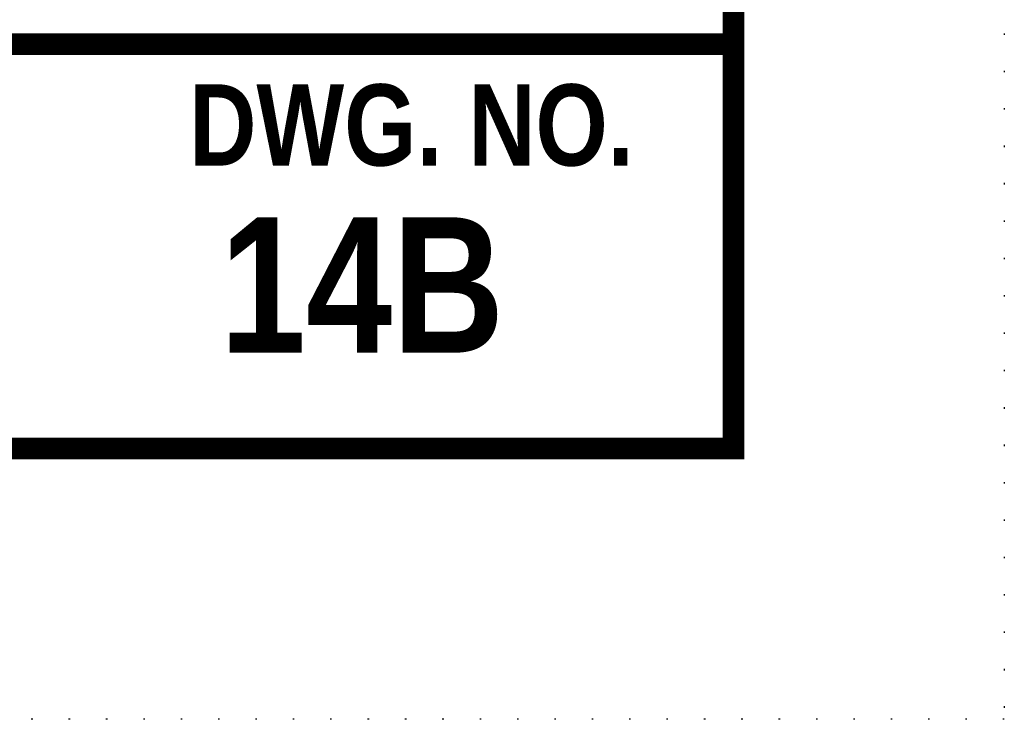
# Model space of a CAD drawing. Extents: x 204 to 1091, y -244 to 171.
# Tile 3 of 246: x 1022 to 1091, y -244 to -195. Entities that reach past the tile are written whole.
import ezdxf
from ezdxf.enums import TextEntityAlignment as Align

# ---------------------------------------------------------------- set-up
doc = ezdxf.new("R2010")
doc.units = 0
doc.header["$LTSCALE"] = 10
doc.header["$MEASUREMENT"] = 0
doc.linetypes.add('DOT2', pattern=[0.125, 0, -0.125])
doc.layers.get('DEFPOINTS').update_dxf_attribs({"linetype": 'CONTINUOUS'})
doc.layers.add('BORDER', color=252, linetype='CONTINUOUS')
doc.layers.add('TEXT', color=7, linetype='CONTINUOUS')
doc.styles.add('TECHNICAL', font='techb___.ttf')

msp = doc.modelspace()

# ---------------------------------------------------------------- linework, layer by layer
at = {"layer": 'BORDER', "color": 7, "const_width": 1.507}
msp.add_lwpolyline([(789.512, -224.697), (789.512, 151.944), (1071.993, 151.944), (1071.993, -224.697)], close=True, dxfattribs=at)
msp.add_lwpolyline([(789.512, -196.572), (1071.993, -196.572)], dxfattribs=at)
at = {"layer": 'DEFPOINTS', "color": 7, "linetype": 'DOT2', "ltscale": 2}
msp.add_lwpolyline([(770.68, -243.529), (770.68, 170.776), (1090.825, 170.776), (1090.825, -243.529)], close=True, dxfattribs=at)

# ---------------------------------------------------------------- texts
at = {"layer": 'TEXT', "color": 7, "style": 'TECHNICAL'}
for s, height, p in [('DWG. NO.', 5.6496, (1065.039, -202.189)), ('14B', 9.416, (1056.03, -213.319))]:
    msp.add_text(s, height=height, dxfattribs=at).set_placement(p, align=Align.MIDDLE_RIGHT)

doc.saveas('drawing.dxf')
